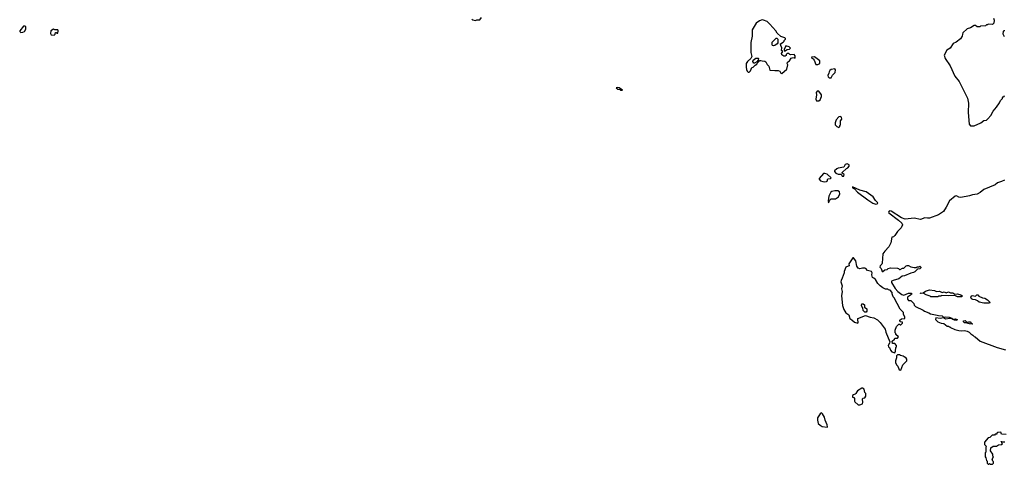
# Model space of a CAD drawing. Extents: x 2293878 to 2522763, y 823964 to 1006972.
# Tile 47 of 256: x 2424890 to 2439006, y 850730 to 857103. Entities that reach past the tile are written whole.
import ezdxf

# ---------------------------------------------------------------- set-up
doc = ezdxf.new("R2010")
doc.units = 0

msp = doc.modelspace()

# ---------------------------------------------------------------- linework, layer by layer
at = {"layer": '0CON20XD'}
for points in [[(2424905, 856920), (2424935, 856922), (2424960, 856935), (2424980, 856965), (2424978, 857005), (2424965, 857012), (2424945, 857010), (2424890, 856945), (2424890, 856935), (2424905, 856920)], [(2431372, 857112), (2431385, 857100), (2431425, 857092)], [(2431425, 857092), (2431445, 857100), (2431487, 857103), (2431510, 857135)], [(2435815, 856334), (2435887, 856395), (2435902, 856455), (2435892, 856475), (2435897, 856493), (2435926, 856514), (2435950, 856550), (2435963, 856557), (2435995, 856560), (2436008, 856552), (2436008, 856585), (2435992, 856602), (2435948, 856598), (2435933, 856603), (2435915, 856620), (2435892, 856618), (2435880, 856605), (2435878, 856592), (2435865, 856580), (2435845, 856580), (2435815, 856600), (2435813, 856617), (2435830, 856645), (2435813, 856663), (2435819, 856699), (2435800, 856735), (2435798, 856755), (2435838, 856782), (2435850, 856795), (2435850, 856805), (2435870, 856825), (2435870, 856835), (2435860, 856845), (2435804, 856864), (2435752, 856912), (2435732, 856945), (2435645, 857039), (2435605, 857076), (2435555, 857098), (2435535, 857099), (2435495, 857087), (2435448, 857055), (2435391, 856959), (2435389, 856865), (2435371, 856775), (2435370, 856635), (2435388, 856575), (2435372, 856545), (2435324, 856506), (2435306, 856475), (2435304, 856425), (2435311, 856391), (2435320, 856365), (2435335, 856352), (2435348, 856352), (2435368, 856372), (2435385, 856420), (2435408, 856422), (2435435, 856450), (2435460, 856465), (2435465, 856480), (2435502, 856518), (2435515, 856520), (2435535, 856512), (2435575, 856510), (2435588, 856498), (2435605, 856460), (2435628, 856435), (2435645, 856382), (2435715, 856374), (2435766, 856376), (2435788, 856365), (2435800, 856335), (2435815, 856334)], [(2438850, 857125), (2438860, 857095), (2438858, 857052), (2438837, 857033), (2438775, 857040), (2438765, 857030), (2438752, 857028), (2438737, 857013), (2438665, 857010), (2438655, 857000), (2438615, 857000), (2438595, 857020), (2438575, 857020), (2438522, 856988), (2438475, 856974), (2438413, 856915), (2438405, 856895), (2438404, 856865), (2438380, 856830), (2438318, 856782), (2438275, 856761), (2438231, 856695), (2438182, 856665), (2438143, 856595), (2438159, 856545), (2438230, 856440), (2438295, 856294), (2438361, 856215), (2438477, 855977), (2438492, 855905), (2438489, 855775), (2438502, 855605)], [(2425385, 856880), (2425400, 856895), (2425402, 856918), (2425415, 856920), (2425425, 856910), (2425438, 856912), (2425440, 856945), (2425435, 856958), (2425395, 856960), (2425375, 856968), (2425338, 856945), (2425333, 856907), (2425342, 856885), (2425385, 856880)], [(2439007, 856857), (2438990, 856895), (2438995, 856940), (2439005, 856950), (2439015, 856950)], [(2435695, 856730), (2435682, 856735), (2435678, 856745), (2435678, 856782), (2435735, 856840), (2435745, 856840), (2435760, 856825), (2435759, 856771), (2435748, 856755), (2435715, 856732), (2435695, 856730)], [(2435855, 856650), (2435893, 856677), (2435928, 856682), (2435940, 856695), (2435920, 856715), (2435875, 856730), (2435850, 856675), (2435855, 856650)], [(2435425, 856480), (2435415, 856480), (2435403, 856503), (2435408, 856525), (2435445, 856552), (2435475, 856550), (2435480, 856545), (2435478, 856522), (2435460, 856500), (2435425, 856480)], [(2436302, 856462), (2436335, 856462), (2436360, 856475), (2436360, 856515), (2436285, 856569), (2436240, 856565), (2436245, 856550), (2436265, 856542), (2436282, 856525), (2436302, 856462)], [(2436525, 856270), (2436542, 856308), (2436582, 856348), (2436588, 856385), (2436575, 856400), (2436523, 856387), (2436504, 856376), (2436493, 856357), (2436492, 856335), (2436478, 856305), (2436482, 856285), (2436495, 856272), (2436525, 856270)], [(2433525, 856092), (2433530, 856095), (2433485, 856126), (2433455, 856130), (2433440, 856125), (2433465, 856108), (2433495, 856102), (2433505, 856093), (2433525, 856092)], [(2436345, 855940), (2436367, 855955), (2436386, 856004), (2436387, 856025), (2436345, 856080), (2436325, 856080), (2436311, 856059), (2436312, 856025), (2436303, 855965), (2436315, 855940), (2436345, 855940)], [(2438502, 855605), (2438523, 855583), (2438575, 855582), (2438670, 855625), (2438713, 855657), (2438750, 855665), (2438769, 855681), (2438815, 855730), (2438845, 855790), (2438895, 855850), (2438935, 855910), (2438950, 855945), (2438980, 855975), (2438980, 855985), (2438995, 856000), (2439005, 856000), (2439010, 856015)], [(2436635, 855560), (2436648, 855572), (2436650, 855585), (2436660, 855595), (2436660, 855655), (2436678, 855675), (2436672, 855705), (2436655, 855717), (2436635, 855710), (2436595, 855670), (2436582, 855625), (2436580, 855595), (2436605, 855570), (2436635, 855560)], [(2436705, 854860), (2436712, 854882), (2436682, 854902), (2436682, 854915), (2436745, 854972), (2436765, 854982), (2436780, 855005), (2436780, 855025), (2436755, 855037), (2436724, 855026), (2436705, 854990), (2436622, 854975), (2436604, 854966), (2436572, 854935), (2436572, 854925), (2436593, 854905), (2436625, 854890), (2436665, 854890), (2436682, 854862), (2436705, 854860)], [(2436435, 854778), (2436455, 854782), (2436465, 854790), (2436475, 854820), (2436515, 854828), (2436522, 854835), (2436465, 854888), (2436435, 854900), (2436413, 854897), (2436350, 854825), (2436350, 854815), (2436373, 854793), (2436403, 854783), (2436435, 854778)], [(2439007, 854803), (2438965, 854782), (2438910, 854765), (2438875, 854738), (2438715, 854670), (2438658, 854625), (2438615, 854603), (2438550, 854595), (2438505, 854578), (2438385, 854556), (2438355, 854559), (2438320, 854580), (2438302, 854575), (2438220, 854505), (2438174, 854416), (2438135, 854356), (2438065, 854305), (2437935, 854259), (2437905, 854256), (2437865, 854261), (2437805, 854240), (2437715, 854259), (2437585, 854245), (2437532, 854262), (2437385, 854360), (2437365, 854363), (2437355, 854359), (2437346, 854345), (2437351, 854335), (2437491, 854231), (2437538, 854185), (2437547, 854165), (2437529, 854121), (2437473, 854065), (2437439, 854011), (2437417, 853993), (2437394, 853985), (2437377, 853905), (2437349, 853845), (2437291, 853785), (2437267, 853745), (2437255, 853615), (2437250, 853600), (2437225, 853574), (2437222, 853555), (2437240, 853535), (2437254, 853494), (2437265, 853493), (2437295, 853518), (2437327, 853523), (2437343, 853537), (2437375, 853548), (2437475, 853540), (2437487, 853537), (2437505, 853520), (2437515, 853520), (2437545, 853540), (2437568, 853542), (2437600, 853575), (2437615, 853580), (2437635, 853580), (2437665, 853560), (2437715, 853550), (2437745, 853550), (2437755, 853560), (2437785, 853560), (2437795, 853570), (2437808, 853558), (2437810, 853545), (2437795, 853530), (2437762, 853528), (2437725, 853490), (2437705, 853480), (2437668, 853472), (2437577, 853433), (2437543, 853427), (2437492, 853388), (2437413, 853367), (2437390, 853355), (2437390, 853335), (2437440, 853250), (2437479, 853205), (2437535, 853162), (2437565, 853154), (2437635, 853182), (2437673, 853183), (2437682, 853175), (2437675, 853163), (2437620, 853125), (2437620, 853095), (2437635, 853080), (2437668, 853078), (2437692, 853052), (2437710, 853035), (2437712, 853012), (2437735, 852990), (2437845, 852940), (2437863, 852923), (2437925, 852903), (2437948, 852888), (2438045, 852870), (2438061, 852861), (2438115, 852856), (2438135, 852840), (2438165, 852846), (2438215, 852839), (2438255, 852827), (2438270, 852810), (2438304, 852816), (2438330, 852805), (2438325, 852790), (2438294, 852794), (2438270, 852805), (2438270, 852810), (2438225, 852818), (2438165, 852812), (2438135, 852830), (2438085, 852822), (2438025, 852830), (2438020, 852805), (2438055, 852772), (2438103, 852753), (2438137, 852747), (2438185, 852710), (2438205, 852710), (2438215, 852700), (2438225, 852700), (2438235, 852690), (2438295, 852662), (2438355, 852648), (2438395, 852643), (2438435, 852648), (2438475, 852638), (2438503, 852623), (2438525, 852598), (2438555, 852582), (2438575, 852560), (2438590, 852555), (2438662, 852495), (2438905, 852403), (2439025, 852372)], [(2436485, 854480), (2436503, 854517), (2436524, 854536), (2436585, 854536), (2436628, 854565), (2436649, 854605), (2436645, 854637), (2436618, 854648), (2436575, 854649), (2436535, 854641), (2436518, 854632), (2436490, 854575), (2436480, 854505), (2436485, 854480)], [(2437165, 854461), (2437185, 854462), (2437192, 854475), (2437188, 854485), (2437161, 854511), (2437125, 854562), (2437025, 854638), (2436935, 854660), (2436830, 854705), (2436830, 854695), (2436859, 854679), (2436903, 854633), (2437051, 854521), (2437123, 854473), (2437165, 854461)], [(2437435, 852330), (2437448, 852352), (2437450, 852405), (2437460, 852415), (2437460, 852435), (2437435, 852460), (2437402, 852462), (2437400, 852495), (2437430, 852525), (2437435, 852540), (2437475, 852540), (2437490, 852555), (2437452, 852592), (2437450, 852605), (2437440, 852615), (2437442, 852655), (2437460, 852705), (2437492, 852738), (2437505, 852740), (2437515, 852730), (2437525, 852730), (2437548, 852752), (2437548, 852768), (2437512, 852772), (2437510, 852795), (2437533, 852817), (2437578, 852822), (2437580, 852845), (2437562, 852875), (2437560, 852905), (2437513, 852953), (2437427, 853117), (2437415, 853130), (2437400, 853175), (2437400, 853195), (2437368, 853228), (2437345, 853230), (2437335, 853240), (2437305, 853242), (2437265, 853260), (2437225, 853290), (2437195, 853322), (2437158, 853378), (2437138, 853398), (2437115, 853410), (2437108, 853445), (2437110, 853475), (2437100, 853495), (2437045, 853506), (2437020, 853535), (2437005, 853541), (2436975, 853542), (2436935, 853533), (2436910, 853540), (2436890, 853570), (2436878, 853648), (2436845, 853690), (2436835, 853688), (2436778, 853605), (2436780, 853575), (2436745, 853562), (2436736, 853554), (2436710, 853495), (2436710, 853475), (2436684, 853396), (2436665, 853366), (2436662, 853345), (2436680, 853290), (2436673, 853247), (2436683, 853205), (2436674, 853146), (2436687, 853005), (2436705, 852948), (2436735, 852902), (2436775, 852872), (2436790, 852820), (2436822, 852802), (2436859, 852769), (2436905, 852751), (2436910, 852765), (2436904, 852806), (2436908, 852822), (2437015, 852862), (2437085, 852838), (2437135, 852828), (2437190, 852800), (2437227, 852765), (2437298, 852668), (2437309, 852625), (2437364, 852485), (2437362, 852465), (2437340, 852435), (2437344, 852415), (2437358, 852405), (2437373, 852365), (2437395, 852342), (2437435, 852330)], [(2438055, 853130), (2437955, 853130), (2437945, 853140), (2437885, 853160), (2437845, 853182), (2437815, 853180), (2437800, 853185), (2437845, 853190), (2437875, 853211), (2437935, 853230), (2438005, 853220), (2438036, 853206), (2438075, 853211), (2438115, 853192), (2438145, 853203), (2438175, 853190), (2438205, 853200), (2438235, 853188), (2438269, 853189), (2438295, 853168), (2438335, 853173), (2438385, 853158), (2438400, 853145), (2438395, 853132), (2438335, 853132), (2438295, 853148), (2438205, 853143), (2438105, 853148), (2438095, 853140), (2438065, 853140), (2438055, 853130)], [(2438715, 853038), (2438645, 853052), (2438620, 853075), (2438595, 853088), (2438555, 853093), (2438535, 853102), (2438524, 853126), (2438531, 853139), (2438545, 853148), (2438595, 853140), (2438612, 853158), (2438625, 853160), (2438642, 853142), (2438695, 853118), (2438725, 853112), (2438765, 853087), (2438800, 853055), (2438795, 853040), (2438715, 853038)], [(2437025, 852910), (2437005, 852910), (2436983, 852933), (2436980, 852975), (2436965, 852990), (2436960, 853005), (2436962, 853028), (2436985, 853030), (2437000, 853015), (2437002, 852982), (2437037, 852957), (2437037, 852923), (2437025, 852910)], [(2438545, 852740), (2438505, 852742), (2438455, 852760), (2438435, 852760), (2438422, 852772), (2438420, 852785), (2438445, 852792), (2438468, 852768), (2438495, 852773), (2438515, 852770), (2438532, 852752), (2438545, 852750), (2438550, 852745), (2438545, 852740)], [(2437525, 852080), (2437550, 852155), (2437610, 852215), (2437610, 852235), (2437595, 852260), (2437585, 852260), (2437555, 852280), (2437518, 852288), (2437505, 852300), (2437475, 852300), (2437462, 852285), (2437462, 852258), (2437447, 852213), (2437448, 852185), (2437465, 852150), (2437480, 852135), (2437500, 852085), (2437525, 852080)], [(2436912, 851582), (2436935, 851582), (2436973, 851597), (2436980, 851615), (2436973, 851667), (2436985, 851680), (2437008, 851682), (2437022, 851705), (2437020, 851745), (2437008, 851758), (2436998, 851805), (2436975, 851822), (2436965, 851822), (2436900, 851785), (2436880, 851755), (2436880, 851745), (2436867, 851733), (2436842, 851728), (2436830, 851715), (2436832, 851692), (2436848, 851688), (2436860, 851675), (2436858, 851635), (2436864, 851624), (2436912, 851582)], [(2436465, 851260), (2436470, 851265), (2436468, 851295), (2436438, 851365), (2436428, 851405), (2436402, 851455), (2436385, 851468), (2436368, 851455), (2436329, 851395), (2436327, 851365), (2436337, 851315), (2436365, 851289), (2436394, 851274), (2436465, 851260)], [(2439034, 851156), (2438965, 851160), (2438955, 851190), (2438915, 851188), (2438900, 851175), (2438898, 851162), (2438875, 851160), (2438865, 851150), (2438833, 851147), (2438798, 851112), (2438775, 851110), (2438722, 851048), (2438720, 851015), (2438750, 850985), (2438740, 850975), (2438740, 850905), (2438730, 850895), (2438730, 850835), (2438740, 850825), (2438750, 850785), (2438760, 850775), (2438760, 850745), (2438775, 850730), (2438785, 850730), (2438795, 850740), (2438805, 850730), (2438835, 850730)], [(2438835, 850730), (2438850, 850745), (2438850, 850765), (2438840, 850775), (2438830, 850805), (2438850, 850835), (2438840, 850845), (2438840, 850875), (2438810, 850925), (2438812, 850968), (2438845, 850990), (2438895, 850990), (2438925, 851010), (2438968, 851012), (2438980, 851025), (2438972, 851032), (2438970, 851050), (2438962, 851052), (2438962, 851058), (2438968, 851058), (2438970, 851050), (2439015, 851050)]]:
    msp.add_lwpolyline(points, dxfattribs=at)

doc.saveas('drawing.dxf')
